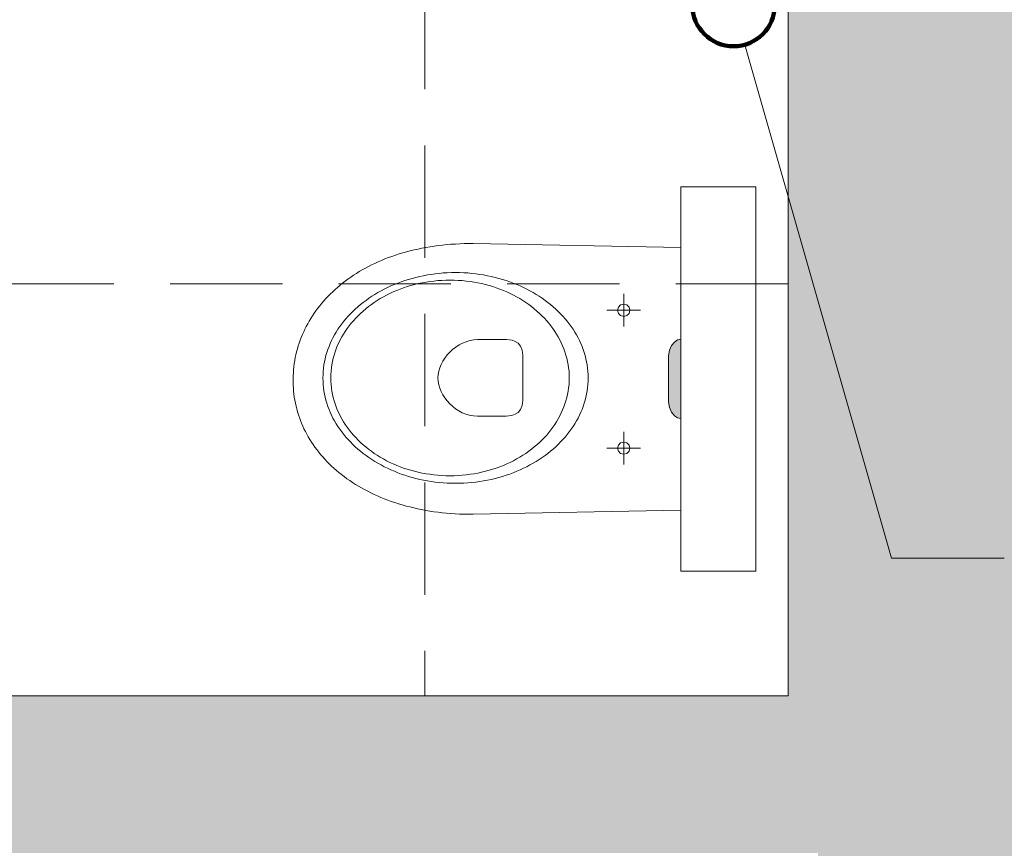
# Model space of a CAD drawing. Header units: millimetres. Extents: x -23540 to 53212, y -37964 to 41185.
# Tile 120 of 203: x 2960 to 3091, y -31905 to -31795. Entities that reach past the tile are written whole.
import ezdxf

# ---------------------------------------------------------------- set-up
doc = ezdxf.new("R2010")
doc.units = ezdxf.units.MM
doc.linetypes.add('DASHEDX2', pattern=[1.5, 1, -0.5])
doc.layers.get('0').update_dxf_attribs({"lineweight": 18})
for name, color, linetype, lineweight in [('BA_KS_ist.', 34, 'Continuous', 50), ('MM_KS_OPISY', 7, 'Continuous', 9), ('PG_PRZERYWANE_ŚREDNIE', 1, 'DASHEDX2', 18), ('PG_ŚCIANY_DZIAŁOWE', 3, 'Continuous', 18)]:
    doc.layers.add(name, color=color, linetype=linetype, lineweight=lineweight)

msp = doc.modelspace()

# ---------------------------------------------------------------- hatches: boundary and pattern name
at = {"lineweight": 18, "true_color": 0x636466, "transparency": 33554559}
h = msp.add_hatch(color=251, dxfattribs=at)
h.dxf.hatch_style = 1
h.paths.add_polyline_path([(3046.65, -31845.69), (3046.76, -31846.46), (3047.04, -31847.09), (3047.44, -31847.55), (3047.87, -31847.83), (3048.29, -31847.93), (3048.29, -31837.34), (3047.87, -31837.44), (3047.44, -31837.73), (3047.04, -31838.19), (3046.76, -31838.81), (3046.65, -31839.58)])
at = {"layer": 'PG_ŚCIANY_DZIAŁOWE', "true_color": 0x636466, "transparency": 33554610}
h = msp.add_hatch(color=251, dxfattribs=at)
h.dxf.hatch_style = 1
h.paths.add_polyline_path([(3316.55, -31474.96), (3279.62, -31474.96), (3279.62, -31943.46), (3105.62, -31943.46), (3105.62, -31559.46), (3105.62, -31451.46), (2983.12, -31451.46), (2983.12, -31469.96), (3062.62, -31469.96), (3062.62, -31680.46), (2815.12, -31680.46), (2815.12, -31469.96), (2882.12, -31469.96), (2882.12, -31451.46), (2788.62, -31451.46), (2788.62, -31469.96), (2800.62, -31469.96), (2800.62, -31698.96), (3062.62, -31698.96), (3062.62, -31884.96), (2687.62, -31884.96), (2687.62, -31469.96), (2687.62, -31451.46), (2637.62, -31451.46), (2637.62, -31467.46), (2669.12, -31467.46), (2669.12, -31905.96), (2868.62, -31905.96), (2868.62, -31912.96), (2877.62, -31912.96), (2877.62, -31905.96), (3066.62, -31905.96), (3066.62, -32071.46), (3053.12, -32071.46), (3053.12, -32143.46), (3128.17, -32143.46), (3128.17, -31989.42), (3316.55, -31989.42)])
h.paths.add_polyline_path([(3279.62, -31334.96), (3316.55, -31334.96), (3316.55, -31300.46), (3279.62, -31330.46)])

# ---------------------------------------------------------------- linework, layer by layer
at = {"color": 251, "lineweight": 20, "true_color": 0x636466}
msp.add_line((3062.62, -31698.96), (3062.62, -31884.96), dxfattribs=at)
at = {"color": 251, "lineweight": 18, "true_color": 0x636466}
for p, q in [((3048.29, -31816.98), (3048.29, -31868.3)), ((3048.29, -31816.98), (3058.29, -31816.98)), ((3058.29, -31816.98), (3058.29, -31868.3)), ((3048.29, -31868.3), (3058.29, -31868.3))]:
    msp.add_line(p, q, dxfattribs=at)
at = {"color": 251, "lineweight": 13, "true_color": 0x636466}
for p, q in [((3013.75, -31825.19), (3013.22, -31825.3)), ((3014.28, -31825.09), (3013.75, -31825.19)), ((3014.82, -31825), (3014.28, -31825.09)), ((3015.37, -31824.91), (3014.82, -31825)), ((3015.92, -31824.84), (3015.37, -31824.91)), ((3016.48, -31824.77), (3015.92, -31824.84)), ((3017.05, -31824.71), (3016.48, -31824.77)), ((3017.62, -31824.67), (3017.05, -31824.71)), ((3018.2, -31824.63), (3017.62, -31824.67)), ((3018.79, -31824.6), (3018.2, -31824.63)), ((3019.38, -31824.58), (3018.79, -31824.6)), ((3019.98, -31824.57), (3019.38, -31824.58)), ((3020.58, -31824.57), (3019.98, -31824.57)), ((3048.29, -31825.11), (3020.58, -31824.57)), ((3009.27, -31826.45), (3008.8, -31826.63)), ((3009.74, -31826.28), (3009.27, -31826.45)), ((3010.21, -31826.12), (3009.74, -31826.28)), ((3010.7, -31825.96), (3010.21, -31826.12)), ((3011.19, -31825.81), (3010.7, -31825.96)), ((3011.69, -31825.67), (3011.19, -31825.81)), ((3012.19, -31825.54), (3011.69, -31825.67)), ((3012.7, -31825.41), (3012.19, -31825.54)), ((3013.22, -31825.3), (3012.7, -31825.41)), ((3006.19, -31827.86), (3005.78, -31828.09)), ((3006.61, -31827.64), (3006.19, -31827.86)), ((3007.03, -31827.42), (3006.61, -31827.64)), ((3007.46, -31827.21), (3007.03, -31827.42)), ((3007.9, -31827.01), (3007.46, -31827.21)), ((3008.35, -31826.82), (3007.9, -31827.01)), ((3008.8, -31826.63), (3008.35, -31826.82)), ((3004.23, -31829.06), (3003.86, -31829.32)), ((3004.61, -31828.81), (3004.23, -31829.06)), ((3004.99, -31828.56), (3004.61, -31828.81)), ((3005.38, -31828.32), (3004.99, -31828.56)), ((3005.78, -31828.09), (3005.38, -31828.32)), ((3012.44, -31829.22), (3012.94, -31829.09)), ((3012.94, -31829.09), (3013.45, -31828.97)), ((3013.45, -31828.97), (3013.96, -31828.86)), ((3013.96, -31828.86), (3014.47, -31828.76)), ((3014.47, -31828.76), (3014.99, -31828.68)), ((3014.99, -31828.68), (3015.52, -31828.61)), ((3015.52, -31828.61), (3016.05, -31828.55)), ((3016.05, -31828.55), (3016.59, -31828.5)), ((3016.59, -31828.5), (3017.13, -31828.47)), ((3017.13, -31828.47), (3017.68, -31828.45)), ((3017.68, -31828.45), (3018.23, -31828.44)), ((3018.23, -31828.44), (3018.23, -31828.44)), ((3018.23, -31828.44), (3018.77, -31828.45)), ((3018.77, -31828.45), (3019.32, -31828.47)), ((3019.32, -31828.47), (3019.86, -31828.5)), ((3019.86, -31828.5), (3020.4, -31828.55)), ((3020.4, -31828.55), (3020.93, -31828.61)), ((3020.93, -31828.61), (3021.46, -31828.68)), ((3021.46, -31828.68), (3021.98, -31828.76)), ((3021.98, -31828.76), (3022.49, -31828.86)), ((3022.49, -31828.86), (3023, -31828.97)), ((3023, -31828.97), (3023.51, -31829.09)), ((3023.51, -31829.09), (3024.01, -31829.22)), ((3002.47, -31830.42), (3002.15, -31830.71)), ((3002.81, -31830.13), (3002.47, -31830.42)), ((3003.15, -31829.86), (3002.81, -31830.13)), ((3003.5, -31829.59), (3003.15, -31829.86)), ((3003.86, -31829.32), (3003.5, -31829.59)), ((3008.72, -31830.65), (3009.16, -31830.44)), ((3009.16, -31830.44), (3009.6, -31830.23)), ((3009.6, -31830.23), (3010.06, -31830.04)), ((3010.06, -31830.04), (3010.52, -31829.85)), ((3010.52, -31829.85), (3010.99, -31829.68)), ((3010.83, -31830.65), (3011.3, -31830.48)), ((3010.99, -31829.68), (3011.47, -31829.51)), ((3011.3, -31830.48), (3011.78, -31830.32)), ((3011.47, -31829.51), (3011.95, -31829.36)), ((3011.78, -31830.32), (3012.27, -31830.17)), ((3011.95, -31829.36), (3012.44, -31829.22)), ((3012.27, -31830.17), (3012.76, -31830.04)), ((3012.76, -31830.04), (3013.26, -31829.92)), ((3013.26, -31829.92), (3013.77, -31829.81)), ((3013.77, -31829.81), (3014.29, -31829.71)), ((3014.29, -31829.71), (3014.81, -31829.63)), ((3014.81, -31829.63), (3015.33, -31829.57)), ((3015.33, -31829.57), (3015.86, -31829.52)), ((3015.86, -31829.52), (3016.4, -31829.48)), ((3016.4, -31829.48), (3016.94, -31829.46)), ((3016.94, -31829.46), (3017.49, -31829.45)), ((3017.49, -31829.45), (3017.49, -31829.44)), ((3017.49, -31829.45), (3018.03, -31829.46)), ((3018.03, -31829.46), (3018.57, -31829.48)), ((3018.57, -31829.48), (3019.11, -31829.52)), ((3019.11, -31829.52), (3019.64, -31829.57)), ((3019.64, -31829.57), (3020.17, -31829.63)), ((3020.17, -31829.63), (3020.69, -31829.71)), ((3020.69, -31829.71), (3021.2, -31829.81)), ((3021.2, -31829.81), (3021.71, -31829.92)), ((3021.71, -31829.92), (3022.21, -31830.04)), ((3022.21, -31830.04), (3022.71, -31830.17)), ((3022.71, -31830.17), (3023.19, -31830.32)), ((3023.19, -31830.32), (3023.67, -31830.48)), ((3023.67, -31830.48), (3024.14, -31830.65)), ((3024.01, -31829.22), (3024.5, -31829.36)), ((3024.5, -31829.36), (3024.98, -31829.51)), ((3024.98, -31829.51), (3025.46, -31829.68)), ((3025.46, -31829.68), (3025.93, -31829.85)), ((3025.93, -31829.85), (3026.39, -31830.04)), ((3026.39, -31830.04), (3026.85, -31830.23)), ((3026.85, -31830.23), (3027.29, -31830.44)), ((3027.29, -31830.44), (3027.73, -31830.65)), ((3001.22, -31831.6), (3000.93, -31831.91)), ((3001.52, -31831.3), (3001.22, -31831.6)), ((3001.83, -31831), (3001.52, -31831.3)), ((3002.15, -31830.71), (3001.83, -31831)), ((3006.66, -31831.88), (3007.06, -31831.61)), ((3007.06, -31831.61), (3007.46, -31831.36)), ((3007.46, -31831.36), (3007.87, -31831.11)), ((3007.87, -31831.11), (3008.29, -31830.88)), ((3008.18, -31831.92), (3008.6, -31831.68)), ((3008.29, -31830.88), (3008.72, -31830.65)), ((3008.6, -31831.68), (3009.03, -31831.45)), ((3009.03, -31831.45), (3009.47, -31831.23)), ((3009.47, -31831.23), (3009.91, -31831.03)), ((3009.91, -31831.03), (3010.37, -31830.83)), ((3010.37, -31830.83), (3010.83, -31830.65)), ((3024.14, -31830.65), (3024.61, -31830.83)), ((3024.61, -31830.83), (3025.06, -31831.03)), ((3025.06, -31831.03), (3025.51, -31831.23)), ((3025.51, -31831.23), (3025.95, -31831.45)), ((3025.95, -31831.45), (3026.38, -31831.68)), ((3026.38, -31831.68), (3026.79, -31831.92)), ((3027.73, -31830.65), (3028.16, -31830.88)), ((3028.16, -31830.88), (3028.58, -31831.11)), ((3028.58, -31831.11), (3028.99, -31831.36)), ((3028.99, -31831.36), (3029.4, -31831.61)), ((3029.4, -31831.61), (3029.79, -31831.88)), ((3040.67, -31835.66), (3040.67, -31831.3)), ((3000.1, -31832.87), (2999.85, -31833.2)), ((3000.37, -31832.55), (3000.1, -31832.87)), ((3000.64, -31832.23), (3000.37, -31832.55)), ((3000.93, -31831.91), (3000.64, -31832.23)), ((3004.85, -31833.32), (3005.19, -31833.01)), ((3005.19, -31833.01), (3005.54, -31832.72)), ((3005.54, -31832.72), (3005.91, -31832.43)), ((3005.91, -31832.43), (3006.28, -31832.15)), ((3006.24, -31833.28), (3006.61, -31832.99)), ((3006.28, -31832.15), (3006.66, -31831.88)), ((3006.61, -31832.99), (3006.99, -31832.71)), ((3006.99, -31832.71), (3007.37, -31832.44)), ((3007.37, -31832.44), (3007.77, -31832.17)), ((3007.77, -31832.17), (3008.18, -31831.92)), ((3026.79, -31831.92), (3027.2, -31832.17)), ((3027.2, -31832.17), (3027.6, -31832.44)), ((3027.6, -31832.44), (3027.99, -31832.71)), ((3027.99, -31832.71), (3028.37, -31832.99)), ((3028.37, -31832.99), (3028.73, -31833.28)), ((3029.79, -31831.88), (3030.17, -31832.15)), ((3030.17, -31832.15), (3030.54, -31832.43)), ((3030.54, -31832.43), (3030.91, -31832.72)), ((3030.91, -31832.72), (3031.26, -31833.01)), ((3031.26, -31833.01), (3031.6, -31833.32)), ((3039.97, -31833.07), (3039.85, -31833.48)), ((3040.26, -31832.77), (3039.97, -31833.07)), ((3040.67, -31832.66), (3040.26, -31832.77)), ((3041.09, -31832.77), (3040.67, -31832.66)), ((3041.38, -31833.07), (3041.09, -31832.77)), ((3041.49, -31833.48), (3041.38, -31833.07)), ((2999.13, -31834.21), (2998.91, -31834.56)), ((2999.36, -31833.87), (2999.13, -31834.21)), ((2999.6, -31833.53), (2999.36, -31833.87)), ((2999.85, -31833.2), (2999.6, -31833.53)), ((3003.6, -31834.61), (3003.89, -31834.28)), ((3003.89, -31834.28), (3004.2, -31833.95)), ((3004.2, -31833.95), (3004.52, -31833.63)), ((3004.52, -31833.63), (3004.85, -31833.32)), ((3004.9, -31834.53), (3005.21, -31834.21)), ((3005.21, -31834.21), (3005.54, -31833.89)), ((3005.54, -31833.89), (3005.89, -31833.58)), ((3005.89, -31833.58), (3006.24, -31833.28)), ((3028.73, -31833.28), (3029.09, -31833.58)), ((3029.09, -31833.58), (3029.43, -31833.89)), ((3029.43, -31833.89), (3029.76, -31834.21)), ((3029.76, -31834.21), (3030.08, -31834.53)), ((3031.6, -31833.32), (3031.93, -31833.63)), ((3031.93, -31833.63), (3032.25, -31833.95)), ((3032.25, -31833.95), (3032.56, -31834.28)), ((3032.56, -31834.28), (3032.85, -31834.61)), ((3038.42, -31833.48), (3042.92, -31833.48)), ((3039.85, -31833.48), (3039.97, -31833.89)), ((3039.97, -31833.89), (3040.26, -31834.18)), ((3040.26, -31834.18), (3040.67, -31834.3)), ((3040.67, -31834.3), (3041.09, -31834.18)), ((3041.09, -31834.18), (3041.38, -31833.89)), ((3041.38, -31833.89), (3041.49, -31833.48)), ((2998.31, -31835.63), (2998.13, -31835.99)), ((2998.5, -31835.27), (2998.31, -31835.63)), ((2998.7, -31834.91), (2998.5, -31835.27)), ((2998.91, -31834.56), (2998.7, -31834.91)), ((3002.53, -31836.02), (3002.78, -31835.66)), ((3002.78, -31835.66), (3003.04, -31835.3)), ((3003.04, -31835.3), (3003.31, -31834.95)), ((3003.31, -31834.95), (3003.6, -31834.61)), ((3003.75, -31835.92), (3004.02, -31835.57)), ((3004.02, -31835.57), (3004.3, -31835.21)), ((3004.3, -31835.21), (3004.59, -31834.87)), ((3004.59, -31834.87), (3004.9, -31834.53)), ((3030.08, -31834.53), (3030.39, -31834.87)), ((3030.39, -31834.87), (3030.68, -31835.21)), ((3030.68, -31835.21), (3030.96, -31835.57)), ((3030.96, -31835.57), (3031.23, -31835.92)), ((3032.85, -31834.61), (3033.14, -31834.95)), ((3033.14, -31834.95), (3033.41, -31835.3)), ((3033.41, -31835.3), (3033.67, -31835.66)), ((3033.67, -31835.66), (3033.92, -31836.02)), ((2997.79, -31836.73), (2997.64, -31837.1)), ((2997.96, -31836.36), (2997.79, -31836.73)), ((2998.13, -31835.99), (2997.96, -31836.36)), ((3001.87, -31837.14), (3002.08, -31836.76)), ((3002.08, -31836.76), (3002.3, -31836.38)), ((3002.3, -31836.38), (3002.53, -31836.02)), ((3002.83, -31837.43), (3003.03, -31837.04)), ((3003.03, -31837.04), (3003.26, -31836.66)), ((3003.26, -31836.66), (3003.5, -31836.29)), ((3003.5, -31836.29), (3003.75, -31835.92)), ((3031.23, -31835.92), (3031.48, -31836.29)), ((3031.48, -31836.29), (3031.72, -31836.66)), ((3031.72, -31836.66), (3031.94, -31837.04)), ((3031.94, -31837.04), (3032.15, -31837.43)), ((3033.92, -31836.02), (3034.15, -31836.38)), ((3034.15, -31836.38), (3034.37, -31836.76)), ((3034.37, -31836.76), (3034.58, -31837.14)), ((2997.24, -31838.24), (2997.12, -31838.63)), ((2997.36, -31837.86), (2997.24, -31838.24)), ((2997.5, -31837.48), (2997.36, -31837.86)), ((2997.64, -31837.1), (2997.5, -31837.48)), ((3001.19, -31838.71), (3001.34, -31838.31)), ((3001.34, -31838.31), (3001.5, -31837.91)), ((3001.5, -31837.91), (3001.68, -31837.52)), ((3001.68, -31837.52), (3001.87, -31837.14)), ((3002.29, -31838.63), (3002.45, -31838.22)), ((3002.45, -31838.22), (3002.63, -31837.83)), ((3002.63, -31837.83), (3002.83, -31837.43)), ((3017.84, -31838.71), (3018.25, -31838.39)), ((3018.25, -31838.39), (3018.69, -31838.1)), ((3018.69, -31838.1), (3019.15, -31837.86)), ((3019.15, -31837.86), (3019.63, -31837.67)), ((3019.63, -31837.67), (3020.13, -31837.52)), ((3020.13, -31837.52), (3020.65, -31837.43)), ((3020.65, -31837.43), (3021.17, -31837.4)), ((3021.17, -31837.4), (3025.02, -31837.4)), ((3025.02, -31837.4), (3025.37, -31837.42)), ((3025.37, -31837.42), (3025.77, -31837.49)), ((3025.77, -31837.49), (3026.19, -31837.64)), ((3026.19, -31837.64), (3026.58, -31837.89)), ((3026.58, -31837.89), (3026.91, -31838.27)), ((3026.91, -31838.27), (3027.13, -31838.8)), ((3032.15, -31837.43), (3032.34, -31837.83)), ((3032.34, -31837.83), (3032.52, -31838.22)), ((3032.52, -31838.22), (3032.69, -31838.63)), ((3034.58, -31837.14), (3034.77, -31837.52)), ((3034.77, -31837.52), (3034.95, -31837.91)), ((3034.95, -31837.91), (3035.11, -31838.31)), ((3035.11, -31838.31), (3035.26, -31838.71)), ((3046.76, -31838.81), (3047.04, -31838.19)), ((3047.04, -31838.19), (3047.44, -31837.73)), ((3047.44, -31837.73), (3047.87, -31837.44)), ((3047.87, -31837.44), (3048.29, -31837.34)), ((2996.93, -31839.41), (2996.84, -31839.8)), ((2997.02, -31839.02), (2996.93, -31839.41)), ((2997.12, -31838.63), (2997.02, -31839.02)), ((3000.83, -31839.94), (3000.93, -31839.52)), ((3000.93, -31839.52), (3001.05, -31839.11)), ((3001.05, -31839.11), (3001.19, -31838.71)), ((3001.9, -31839.88), (3002.01, -31839.46)), ((3002.01, -31839.46), (3002.14, -31839.04)), ((3002.14, -31839.04), (3002.29, -31838.63)), ((3016.8, -31839.85), (3017.12, -31839.44)), ((3017.12, -31839.44), (3017.46, -31839.06)), ((3017.46, -31839.06), (3017.84, -31838.71)), ((3027.13, -31838.8), (3027.22, -31839.51)), ((3027.22, -31839.51), (3027.22, -31839.51)), ((3027.22, -31839.51), (3027.22, -31842.74)), ((3032.69, -31838.63), (3032.83, -31839.04)), ((3032.83, -31839.04), (3032.96, -31839.46)), ((3032.96, -31839.46), (3033.08, -31839.88)), ((3035.26, -31838.71), (3035.4, -31839.11)), ((3035.4, -31839.11), (3035.52, -31839.52)), ((3035.52, -31839.52), (3035.62, -31839.94)), ((3046.65, -31839.58), (3046.76, -31838.81)), ((3046.65, -31839.58), (3046.65, -31845.69)), ((2996.65, -31841.01), (2996.61, -31841.41)), ((2996.71, -31840.6), (2996.65, -31841.01)), ((2996.77, -31840.2), (2996.71, -31840.6)), ((2996.84, -31839.8), (2996.77, -31840.2)), ((3000.61, -31841.21), (3000.66, -31840.78)), ((3000.66, -31840.78), (3000.74, -31840.36)), ((3000.74, -31840.36), (3000.83, -31839.94)), ((3001.65, -31841.17), (3001.72, -31840.74)), ((3001.72, -31840.74), (3001.8, -31840.31)), ((3001.8, -31840.31), (3001.9, -31839.88)), ((3016.12, -31841.15), (3016.31, -31840.71)), ((3016.31, -31840.71), (3016.53, -31840.27)), ((3016.53, -31840.27), (3016.8, -31839.85)), ((3033.08, -31839.88), (3033.18, -31840.31)), ((3033.18, -31840.31), (3033.26, -31840.74)), ((3033.26, -31840.74), (3033.32, -31841.17)), ((3035.62, -31839.94), (3035.71, -31840.36)), ((3035.71, -31840.36), (3035.79, -31840.78)), ((3035.79, -31840.78), (3035.84, -31841.21)), ((2996.56, -31842.23), (2996.55, -31842.64)), ((2996.58, -31841.82), (2996.56, -31842.23)), ((2996.61, -31841.41), (2996.58, -31841.82)), ((3000.53, -31842.51), (3000.54, -31842.07)), ((3000.54, -31842.07), (3000.56, -31841.64)), ((3000.56, -31841.64), (3000.61, -31841.21)), ((3001.57, -31842.51), (3001.58, -31842.06)), ((3001.58, -31842.06), (3001.61, -31841.61)), ((3001.61, -31841.61), (3001.65, -31841.17)), ((3015.88, -31842.51), (3015.9, -31842.06)), ((3015.9, -31842.06), (3015.99, -31841.61)), ((3015.99, -31841.61), (3016.12, -31841.15)), ((3033.32, -31841.17), (3033.37, -31841.61)), ((3033.37, -31841.61), (3033.39, -31842.06)), ((3033.39, -31842.06), (3033.4, -31842.51)), ((3035.84, -31841.21), (3035.89, -31841.64)), ((3035.89, -31841.64), (3035.91, -31842.07)), ((3035.91, -31842.07), (3035.92, -31842.51)), ((2996.55, -31842.64), (2996.55, -31843.05)), ((2996.55, -31843.05), (2996.56, -31843.46)), ((2996.56, -31843.46), (2996.58, -31843.87)), ((3000.53, -31842.51), (3000.53, -31842.5)), ((3000.54, -31842.94), (3000.53, -31842.51)), ((3000.56, -31843.38), (3000.54, -31842.94)), ((3000.61, -31843.81), (3000.56, -31843.38)), ((3001.57, -31842.51), (3001.57, -31842.5)), ((3001.58, -31842.95), (3001.57, -31842.51)), ((3001.61, -31843.4), (3001.58, -31842.95)), ((3001.65, -31843.84), (3001.61, -31843.4)), ((3015.9, -31842.96), (3015.88, -31842.51)), ((3015.99, -31843.41), (3015.9, -31842.96)), ((3016.12, -31843.86), (3015.99, -31843.41)), ((3027.22, -31842.74), (3027.22, -31845.49)), ((3033.37, -31843.4), (3033.32, -31843.84)), ((3033.39, -31842.95), (3033.37, -31843.4)), ((3033.4, -31842.51), (3033.39, -31842.95)), ((3033.4, -31842.51), (3033.4, -31842.5)), ((3035.89, -31843.38), (3035.84, -31843.81)), ((3035.91, -31842.94), (3035.89, -31843.38)), ((3035.92, -31842.51), (3035.91, -31842.94)), ((2996.58, -31843.87), (2996.61, -31844.27)), ((2996.61, -31844.27), (2996.66, -31844.68)), ((2996.66, -31844.68), (2996.71, -31845.08)), ((3000.66, -31844.23), (3000.61, -31843.81)), ((3000.74, -31844.66), (3000.66, -31844.23)), ((3000.83, -31845.08), (3000.74, -31844.66)), ((3001.72, -31844.27), (3001.65, -31843.84)), ((3001.8, -31844.71), (3001.72, -31844.27)), ((3001.9, -31845.13), (3001.8, -31844.71)), ((3016.3, -31844.31), (3016.12, -31843.86)), ((3016.53, -31844.75), (3016.3, -31844.31)), ((3016.8, -31845.17), (3016.53, -31844.75)), ((3033.18, -31844.71), (3033.08, -31845.13)), ((3033.26, -31844.27), (3033.18, -31844.71)), ((3033.32, -31843.84), (3033.26, -31844.27)), ((3035.71, -31844.66), (3035.62, -31845.08)), ((3035.79, -31844.23), (3035.71, -31844.66)), ((3035.84, -31843.81), (3035.79, -31844.23)), ((2996.71, -31845.08), (2996.77, -31845.48)), ((2996.77, -31845.48), (2996.85, -31845.87)), ((2996.85, -31845.87), (2996.94, -31846.26)), ((2996.94, -31846.26), (2997.03, -31846.65)), ((3000.93, -31845.49), (3000.83, -31845.08)), ((3001.05, -31845.9), (3000.93, -31845.49)), ((3001.19, -31846.31), (3001.05, -31845.9)), ((3002.01, -31845.55), (3001.9, -31845.13)), ((3002.14, -31845.97), (3002.01, -31845.55)), ((3002.29, -31846.38), (3002.14, -31845.97)), ((3017.11, -31845.57), (3016.8, -31845.17)), ((3017.45, -31845.95), (3017.11, -31845.57)), ((3017.83, -31846.3), (3017.45, -31845.95)), ((3027.13, -31846.2), (3026.91, -31846.74)), ((3027.22, -31845.49), (3027.13, -31846.2)), ((3032.83, -31845.97), (3032.69, -31846.38)), ((3032.96, -31845.55), (3032.83, -31845.97)), ((3033.08, -31845.13), (3032.96, -31845.55)), ((3035.4, -31845.9), (3035.26, -31846.31)), ((3035.52, -31845.49), (3035.4, -31845.9)), ((3035.62, -31845.08), (3035.52, -31845.49)), ((3046.65, -31845.69), (3046.76, -31846.46)), ((2997.03, -31846.65), (2997.14, -31847.04)), ((2997.14, -31847.04), (2997.26, -31847.42)), ((2997.26, -31847.42), (2997.39, -31847.8)), ((3001.34, -31846.71), (3001.19, -31846.31)), ((3001.5, -31847.1), (3001.34, -31846.71)), ((3001.68, -31847.49), (3001.5, -31847.1)), ((3001.87, -31847.88), (3001.68, -31847.49)), ((3002.45, -31846.79), (3002.29, -31846.38)), ((3002.63, -31847.19), (3002.45, -31846.79)), ((3002.83, -31847.58), (3002.63, -31847.19)), ((3003.03, -31847.97), (3002.83, -31847.58)), ((3018.24, -31846.62), (3017.83, -31846.3)), ((3018.68, -31846.91), (3018.24, -31846.62)), ((3019.13, -31847.15), (3018.68, -31846.91)), ((3019.61, -31847.35), (3019.13, -31847.15)), ((3020.11, -31847.49), (3019.61, -31847.35)), ((3020.62, -31847.59), (3020.11, -31847.49)), ((3021.15, -31847.62), (3020.62, -31847.59)), ((3025.36, -31847.59), (3025, -31847.61)), ((3025.76, -31847.52), (3025.36, -31847.59)), ((3026.18, -31847.37), (3025.76, -31847.52)), ((3026.58, -31847.12), (3026.18, -31847.37)), ((3026.91, -31846.74), (3026.58, -31847.12)), ((3032.15, -31847.58), (3031.94, -31847.97)), ((3032.34, -31847.19), (3032.15, -31847.58)), ((3032.52, -31846.79), (3032.34, -31847.19)), ((3032.69, -31846.38), (3032.52, -31846.79)), ((3034.77, -31847.49), (3034.58, -31847.88)), ((3034.95, -31847.1), (3034.77, -31847.49)), ((3035.11, -31846.71), (3034.95, -31847.1)), ((3035.26, -31846.31), (3035.11, -31846.71)), ((3046.76, -31846.46), (3047.04, -31847.09)), ((3047.04, -31847.09), (3047.44, -31847.55)), ((3047.44, -31847.55), (3047.87, -31847.83)), ((2997.39, -31847.8), (2997.53, -31848.18)), ((2997.53, -31848.18), (2997.68, -31848.55)), ((2997.68, -31848.55), (2997.83, -31848.93)), ((3002.08, -31848.26), (3001.87, -31847.88)), ((3002.3, -31848.63), (3002.08, -31848.26)), ((3002.53, -31849), (3002.3, -31848.63)), ((3003.26, -31848.35), (3003.03, -31847.97)), ((3003.5, -31848.72), (3003.26, -31848.35)), ((3003.75, -31849.09), (3003.5, -31848.72)), ((3025, -31847.61), (3021.15, -31847.62)), ((3031.48, -31848.72), (3031.23, -31849.09)), ((3031.72, -31848.35), (3031.48, -31848.72)), ((3031.94, -31847.97), (3031.72, -31848.35)), ((3034.15, -31848.63), (3033.92, -31849)), ((3034.37, -31848.26), (3034.15, -31848.63)), ((3034.58, -31847.88), (3034.37, -31848.26)), ((3047.87, -31847.83), (3048.29, -31847.93)), ((2997.83, -31848.93), (2998, -31849.29)), ((2998, -31849.29), (2998.18, -31849.65)), ((2998.18, -31849.65), (2998.37, -31850.01)), ((2998.37, -31850.01), (2998.57, -31850.37)), ((3002.78, -31849.36), (3002.53, -31849)), ((3003.04, -31849.71), (3002.78, -31849.36)), ((3003.31, -31850.06), (3003.04, -31849.71)), ((3003.6, -31850.4), (3003.31, -31850.06)), ((3004.02, -31849.45), (3003.75, -31849.09)), ((3004.3, -31849.8), (3004.02, -31849.45)), ((3004.59, -31850.14), (3004.3, -31849.8)), ((3004.9, -31850.48), (3004.59, -31850.14)), ((3030.39, -31850.14), (3030.08, -31850.48)), ((3030.68, -31849.8), (3030.39, -31850.14)), ((3030.96, -31849.45), (3030.68, -31849.8)), ((3031.23, -31849.09), (3030.96, -31849.45)), ((3033.14, -31850.06), (3032.85, -31850.4)), ((3033.41, -31849.71), (3033.14, -31850.06)), ((3033.67, -31849.36), (3033.41, -31849.71)), ((3033.92, -31849), (3033.67, -31849.36)), ((3040.67, -31854.07), (3040.67, -31849.71)), ((2998.57, -31850.37), (2998.78, -31850.72)), ((2998.78, -31850.72), (2998.99, -31851.07)), ((2998.99, -31851.07), (2999.22, -31851.41)), ((2999.22, -31851.41), (2999.46, -31851.75)), ((3003.89, -31850.74), (3003.6, -31850.4)), ((3004.2, -31851.06), (3003.89, -31850.74)), ((3004.52, -31851.38), (3004.2, -31851.06)), ((3004.85, -31851.7), (3004.52, -31851.38)), ((3005.21, -31850.81), (3004.9, -31850.48)), ((3005.54, -31851.12), (3005.21, -31850.81)), ((3005.89, -31851.43), (3005.54, -31851.12)), ((3006.24, -31851.73), (3005.89, -31851.43)), ((3029.09, -31851.43), (3028.73, -31851.73)), ((3029.43, -31851.12), (3029.09, -31851.43)), ((3029.76, -31850.81), (3029.43, -31851.12)), ((3030.08, -31850.48), (3029.76, -31850.81)), ((3031.93, -31851.38), (3031.6, -31851.7)), ((3032.25, -31851.06), (3031.93, -31851.38)), ((3032.56, -31850.74), (3032.25, -31851.06)), ((3032.85, -31850.4), (3032.56, -31850.74)), ((3039.97, -31851.48), (3039.85, -31851.89)), ((3040.26, -31851.18), (3039.97, -31851.48)), ((3040.67, -31851.07), (3040.26, -31851.18)), ((3041.09, -31851.18), (3040.67, -31851.07)), ((3041.38, -31851.48), (3041.09, -31851.18)), ((3041.49, -31851.89), (3041.38, -31851.48)), ((2999.46, -31851.75), (2999.7, -31852.08)), ((2999.7, -31852.08), (2999.96, -31852.41)), ((2999.96, -31852.41), (3000.22, -31852.73)), ((3000.22, -31852.73), (3000.5, -31853.05)), ((3005.19, -31852), (3004.85, -31851.7)), ((3005.54, -31852.3), (3005.19, -31852)), ((3005.91, -31852.59), (3005.54, -31852.3)), ((3006.28, -31852.87), (3005.91, -31852.59)), ((3006.61, -31852.02), (3006.24, -31851.73)), ((3006.99, -31852.31), (3006.61, -31852.02)), ((3007.37, -31852.58), (3006.99, -31852.31)), ((3007.77, -31852.84), (3007.37, -31852.58)), ((3008.18, -31853.09), (3007.77, -31852.84)), ((3027.2, -31852.84), (3026.79, -31853.09)), ((3027.6, -31852.58), (3027.2, -31852.84)), ((3027.99, -31852.31), (3027.6, -31852.58)), ((3028.37, -31852.02), (3027.99, -31852.31)), ((3028.73, -31851.73), (3028.37, -31852.02)), ((3030.54, -31852.59), (3030.17, -31852.87)), ((3030.91, -31852.3), (3030.54, -31852.59)), ((3031.26, -31852), (3030.91, -31852.3)), ((3031.6, -31851.7), (3031.26, -31852)), ((3038.42, -31851.89), (3042.92, -31851.89)), ((3039.85, -31851.89), (3039.97, -31852.3)), ((3039.97, -31852.3), (3040.26, -31852.59)), ((3040.26, -31852.59), (3040.67, -31852.71)), ((3040.67, -31852.71), (3041.09, -31852.59)), ((3041.09, -31852.59), (3041.38, -31852.3)), ((3041.38, -31852.3), (3041.49, -31851.89)), ((3000.5, -31853.05), (3000.78, -31853.37)), ((3000.78, -31853.37), (3001.07, -31853.68)), ((3001.07, -31853.68), (3001.37, -31853.98)), ((3001.37, -31853.98), (3001.69, -31854.28)), ((3006.66, -31853.14), (3006.28, -31852.87)), ((3007.06, -31853.4), (3006.66, -31853.14)), ((3007.46, -31853.65), (3007.06, -31853.4)), ((3007.87, -31853.9), (3007.46, -31853.65)), ((3008.29, -31854.13), (3007.87, -31853.9)), ((3008.6, -31853.33), (3008.18, -31853.09)), ((3008.72, -31854.36), (3008.29, -31854.13)), ((3009.03, -31853.56), (3008.6, -31853.33)), ((3009.47, -31853.78), (3009.03, -31853.56)), ((3009.91, -31853.99), (3009.47, -31853.78)), ((3010.37, -31854.18), (3009.91, -31853.99)), ((3025.06, -31853.99), (3024.61, -31854.18)), ((3025.51, -31853.78), (3025.06, -31853.99)), ((3025.95, -31853.56), (3025.51, -31853.78)), ((3026.38, -31853.33), (3025.95, -31853.56)), ((3026.79, -31853.09), (3026.38, -31853.33)), ((3028.16, -31854.13), (3027.73, -31854.36)), ((3028.58, -31853.9), (3028.16, -31854.13)), ((3028.99, -31853.65), (3028.58, -31853.9)), ((3029.4, -31853.4), (3028.99, -31853.65)), ((3029.79, -31853.14), (3029.4, -31853.4)), ((3030.17, -31852.87), (3029.79, -31853.14)), ((3001.69, -31854.28), (3002, -31854.57)), ((3002, -31854.57), (3002.33, -31854.86)), ((3002.33, -31854.86), (3002.67, -31855.14)), ((3002.67, -31855.14), (3003.01, -31855.42)), ((3003.01, -31855.42), (3003.37, -31855.69)), ((3009.16, -31854.58), (3008.72, -31854.36)), ((3009.6, -31854.78), (3009.16, -31854.58)), ((3010.06, -31854.98), (3009.6, -31854.78)), ((3010.52, -31855.16), (3010.06, -31854.98)), ((3010.83, -31854.36), (3010.37, -31854.18)), ((3010.99, -31855.34), (3010.52, -31855.16)), ((3011.3, -31854.54), (3010.83, -31854.36)), ((3011.47, -31855.5), (3010.99, -31855.34)), ((3011.78, -31854.7), (3011.3, -31854.54)), ((3012.27, -31854.84), (3011.78, -31854.7)), ((3012.76, -31854.98), (3012.27, -31854.84)), ((3013.26, -31855.1), (3012.76, -31854.98)), ((3013.77, -31855.21), (3013.26, -31855.1)), ((3014.29, -31855.3), (3013.77, -31855.21)), ((3014.81, -31855.38), (3014.29, -31855.3)), ((3015.33, -31855.45), (3014.81, -31855.38)), ((3015.86, -31855.5), (3015.33, -31855.45)), ((3019.64, -31855.45), (3019.11, -31855.5)), ((3020.17, -31855.38), (3019.64, -31855.45)), ((3020.69, -31855.3), (3020.17, -31855.38)), ((3021.2, -31855.21), (3020.69, -31855.3)), ((3021.71, -31855.1), (3021.2, -31855.21)), ((3022.21, -31854.98), (3021.71, -31855.1)), ((3022.71, -31854.84), (3022.21, -31854.98)), ((3023.19, -31854.7), (3022.71, -31854.84)), ((3023.67, -31854.54), (3023.19, -31854.7)), ((3024.14, -31854.36), (3023.67, -31854.54)), ((3024.61, -31854.18), (3024.14, -31854.36)), ((3025.46, -31855.34), (3024.98, -31855.5)), ((3025.93, -31855.16), (3025.46, -31855.34)), ((3026.39, -31854.98), (3025.93, -31855.16)), ((3026.85, -31854.78), (3026.39, -31854.98)), ((3027.29, -31854.58), (3026.85, -31854.78)), ((3027.73, -31854.36), (3027.29, -31854.58)), ((3003.37, -31855.69), (3003.73, -31855.96)), ((3003.73, -31855.96), (3004.1, -31856.22)), ((3004.1, -31856.22), (3004.48, -31856.47)), ((3004.48, -31856.47), (3004.87, -31856.72)), ((3004.87, -31856.72), (3005.26, -31856.96)), ((3011.95, -31855.66), (3011.47, -31855.5)), ((3012.44, -31855.8), (3011.95, -31855.66)), ((3012.94, -31855.93), (3012.44, -31855.8)), ((3013.45, -31856.05), (3012.94, -31855.93)), ((3013.96, -31856.16), (3013.45, -31856.05)), ((3014.47, -31856.25), (3013.96, -31856.16)), ((3014.99, -31856.33), (3014.47, -31856.25)), ((3015.52, -31856.41), (3014.99, -31856.33)), ((3016.05, -31856.46), (3015.52, -31856.41)), ((3016.4, -31855.54), (3015.86, -31855.5)), ((3016.59, -31856.51), (3016.05, -31856.46)), ((3016.94, -31855.56), (3016.4, -31855.54)), ((3017.13, -31856.54), (3016.59, -31856.51)), ((3017.49, -31855.57), (3016.94, -31855.56)), ((3017.68, -31856.56), (3017.13, -31856.54)), ((3018.03, -31855.56), (3017.49, -31855.57)), ((3017.49, -31855.57), (3017.49, -31855.56)), ((3018.23, -31856.57), (3017.68, -31856.56)), ((3018.57, -31855.54), (3018.03, -31855.56)), ((3018.77, -31856.56), (3018.23, -31856.57)), ((3019.11, -31855.5), (3018.57, -31855.54)), ((3019.32, -31856.54), (3018.77, -31856.56)), ((3019.86, -31856.51), (3019.32, -31856.54)), ((3020.4, -31856.46), (3019.86, -31856.51)), ((3020.93, -31856.41), (3020.4, -31856.46)), ((3021.46, -31856.33), (3020.93, -31856.41)), ((3021.98, -31856.25), (3021.46, -31856.33)), ((3022.49, -31856.16), (3021.98, -31856.25)), ((3023, -31856.05), (3022.49, -31856.16)), ((3023.51, -31855.93), (3023, -31856.05)), ((3024.01, -31855.8), (3023.51, -31855.93)), ((3024.5, -31855.66), (3024.01, -31855.8)), ((3024.98, -31855.5), (3024.5, -31855.66)), ((3005.26, -31856.96), (3005.67, -31857.19)), ((3005.67, -31857.19), (3006.08, -31857.42)), ((3006.08, -31857.42), (3006.5, -31857.64)), ((3006.5, -31857.64), (3006.92, -31857.86)), ((3006.92, -31857.86), (3007.36, -31858.06)), ((3007.36, -31858.06), (3007.8, -31858.26)), ((3007.8, -31858.26), (3008.25, -31858.46)), ((3008.25, -31858.46), (3008.71, -31858.64)), ((3008.71, -31858.64), (3009.18, -31858.82)), ((3009.18, -31858.82), (3009.65, -31859)), ((3009.65, -31859), (3010.13, -31859.16)), ((3010.13, -31859.16), (3010.62, -31859.32)), ((3010.62, -31859.32), (3011.12, -31859.47)), ((3011.12, -31859.47), (3011.62, -31859.61)), ((3011.62, -31859.61), (3012.13, -31859.74)), ((3012.13, -31859.74), (3012.65, -31859.87)), ((3012.65, -31859.87), (3013.17, -31859.98)), ((3013.17, -31859.98), (3013.7, -31860.09)), ((3013.7, -31860.09), (3014.24, -31860.19)), ((3014.24, -31860.19), (3014.78, -31860.28)), ((3014.78, -31860.28), (3015.33, -31860.37)), ((3015.33, -31860.37), (3015.89, -31860.44)), ((3015.89, -31860.44), (3016.45, -31860.51)), ((3016.45, -31860.51), (3017.02, -31860.57)), ((3017.02, -31860.57), (3017.6, -31860.61)), ((3017.6, -31860.61), (3018.18, -31860.65)), ((3018.18, -31860.65), (3018.77, -31860.68)), ((3018.77, -31860.68), (3019.37, -31860.7)), ((3019.37, -31860.7), (3019.97, -31860.71)), ((3019.97, -31860.71), (3020.58, -31860.72)), ((3020.58, -31860.72), (3048.29, -31860.17))]:
    msp.add_line(p, q, dxfattribs=at)
at = {"color": 251, "true_color": 0x636466}
msp.add_line((2687.62, -31884.96), (3062.62, -31884.96), dxfattribs=at)
at = {"layer": 'BA_KS_ist.', "color": 51, "linetype": 'Continuous', "lineweight": 140, "ltscale": 25, "true_color": 0xf7f281}
msp.add_circle((3055.33, -31792.73), 5.5, dxfattribs=at)
at = {"layer": 'MM_KS_OPISY'}
for p, q in [((3076.43, -31866.56), (3056.84, -31798.02)), ((3091.46, -31866.56), (3076.43, -31866.56))]:
    msp.add_line(p, q, dxfattribs=at)
at = {"layer": 'PG_PRZERYWANE_ŚREDNIE', "color": 251, "lineweight": 15, "ltscale": 15, "true_color": 0x636466}
for p, q in [((3014.12, -31698.96), (3014.12, -31884.96)), ((3062.62, -31829.96), (2687.62, -31829.96))]:
    msp.add_line(p, q, dxfattribs=at)

doc.saveas('drawing.dxf')
